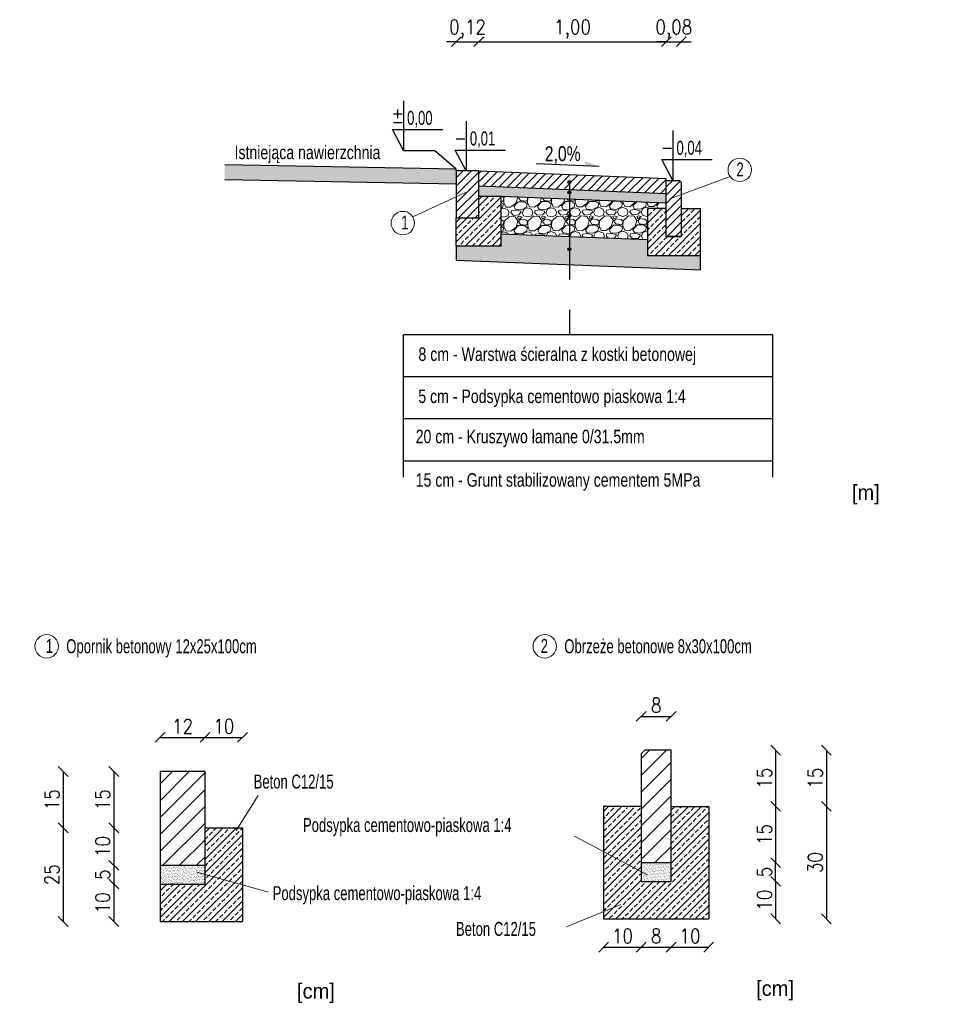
# Model space of a CAD drawing. Header units: metres. Extents: x 6615186 to 7435136, y 5685106 to 5698228.
# Tile 12 of 15: x 7419254 to 7424136, y 5692978 to 5698228. Entities that reach past the tile are written whole.
import ezdxf

# ---------------------------------------------------------------- set-up
doc = ezdxf.new("R2010")
doc.units = ezdxf.units.M
doc.linetypes.add('DASHDOT', pattern=[25.4, 12.7, -6.35, 0, -6.35])
doc.layers.add('_-8', color=1, linetype='Continuous')
doc.layers.add('D.O. ob 8x30', color=4, linetype='Continuous', lineweight=25)
doc.layers.add('D.O. oś pikieta', color=250, linetype='DASHDOT', lineweight=20)
doc.styles.add('SIMPLEX', font='SIMPLEX.SHX', dxfattribs={"width": 0.85})
doc.styles.add('WOJTEK', font='arial.ttf')
doc.dimstyles.new('TOMEK1', dxfattribs={"dimscale": 8, "dimtxt": 2.2, "dimasz": 1.5, "dimexe": 0, "dimexo": 0, "dimgap": 0.6, "dimtad": 1, "dimdec": 1, "dimzin": 12, "dimdsep": 46, "dimtxsty": 'SIMPLEX', "dimblk": 'OBLIQUE', "dimcen": 0, "dimse1": 1, "dimse2": 1, "dimclrd": 3, "dimclre": 3, "dimclrt": 2, "dimadec": 0, "dimazin": 0, "dimtp": 0.1, "dimtm": 0.1, "dimtfac": 0.816667, "dimtdec": 1, "dimtix": 1, "dimtmove": 1, "dimatfit": 1, "dimldrblk": 'OBLIQUE', "dimfxl": 1, "dimfxlon": 1, "dimtolj": 1, "dimtzin": 12, "dimarcsym": 0})
pattern_1 = [(225, (-66695925.244, -51410021.03), (35.35533906, -35.35533906), []), (225, (-66695960.544, -51410021.03), (35.35533906, -35.35533906), [24, -10])]

# ---------------------------------------------------------------- blocks, each defined once
blk = doc.blocks.new('_OBLIQUE')
at = {"color": 0, "linetype": 'ByBlock'}
blk.add_line((-0.5, -0.5), (0.5, 0.5), dxfattribs=at)
blk = doc.blocks.new('*D78')
at = {"color": 8, "lineweight": -2}
blk.add_line((7421702, 5698110.7), (7422702, 5698110.7), dxfattribs=at)
at = {"layer": 'Defpoints', "color": 0}
for p in [(7422702, 5698110.7), (7421702, 5697421.5), (7422702, 5697381.5)]:
    blk.add_point(p, dxfattribs=at)
at = {"color": 8, "lineweight": -2, "xscale": 52.5, "yscale": 52.5, "zscale": 52.5, "rotation": 180}
blk.add_blockref('_OBLIQUE', (7421702, 5698110.7), dxfattribs=at)
at = {"color": 8, "lineweight": -2, "xscale": 52.5, "yscale": 52.5, "zscale": 52.5}
blk.add_blockref('_OBLIQUE', (7422702, 5698110.7), dxfattribs=at)
at = {"color": 8, "insert": (7422202, 5698177.6), "char_height": 77, "attachment_point": 5, "style": 'SIMPLEX'}
blk.add_mtext('\\A1;1,00', dxfattribs=at)
blk = doc.blocks.new('*D79')
at = {"color": 8, "lineweight": -2}
for p, q in [((7422702, 5698110.7), (7422649.5, 5698110.7)), ((7422702, 5698110.7), (7422782, 5698110.7)), ((7422782, 5698110.7), (7422834.5, 5698110.7))]:
    blk.add_line(p, q, dxfattribs=at)
at = {"layer": 'Defpoints', "color": 0}
for p in [(7422782, 5698110.7), (7422702, 5697381.5), (7422782, 5697361.5)]:
    blk.add_point(p, dxfattribs=at)
at = {"color": 8, "lineweight": -2, "xscale": 52.5, "yscale": 52.5, "zscale": 52.5}
blk.add_blockref('_OBLIQUE', (7422702, 5698110.7), dxfattribs=at)
at = {"color": 8, "lineweight": -2, "xscale": 52.5, "yscale": 52.5, "zscale": 52.5, "rotation": 180}
blk.add_blockref('_OBLIQUE', (7422782, 5698110.7), dxfattribs=at)
at = {"color": 8, "insert": (7422742, 5698177.6), "char_height": 77, "attachment_point": 5, "style": 'SIMPLEX'}
blk.add_mtext('\\A1;0,08', dxfattribs=at)
blk = doc.blocks.new('*D80')
at = {"color": 8, "lineweight": -2}
for p, q in [((7421582, 5698110.7), (7421529.5, 5698110.7)), ((7421582, 5698110.7), (7421702, 5698110.7)), ((7421702, 5698110.7), (7421754.5, 5698110.7))]:
    blk.add_line(p, q, dxfattribs=at)
at = {"layer": 'Defpoints', "color": 0}
for p in [(7421702, 5698110.7), (7421582, 5697421.5), (7421702, 5697421.5)]:
    blk.add_point(p, dxfattribs=at)
at = {"color": 8, "lineweight": -2, "xscale": 52.5, "yscale": 52.5, "zscale": 52.5}
blk.add_blockref('_OBLIQUE', (7421582, 5698110.7), dxfattribs=at)
at = {"color": 8, "lineweight": -2, "xscale": 52.5, "yscale": 52.5, "zscale": 52.5, "rotation": 180}
blk.add_blockref('_OBLIQUE', (7421702, 5698110.7), dxfattribs=at)
at = {"color": 8, "insert": (7421642, 5698177.6), "char_height": 77, "attachment_point": 5, "style": 'SIMPLEX'}
blk.add_mtext('\\A1;0,12', dxfattribs=at)
blk = doc.blocks.new('*D81')
at = {"color": 8, "lineweight": -2}
blk.add_line((7420002.4, 5694401.1), (7420242.4, 5694401.1), dxfattribs=at)
at = {"layer": 'Defpoints', "color": 0}
for p in [(7420242.4, 5694401.1), (7420242.4, 5694219.1), (7420002.4, 5693919.1)]:
    blk.add_point(p, dxfattribs=at)
at = {"color": 8, "lineweight": -2, "xscale": 52.5, "yscale": 52.5, "zscale": 52.5, "rotation": 180}
blk.add_blockref('_OBLIQUE', (7420002.4, 5694401.1), dxfattribs=at)
at = {"color": 8, "lineweight": -2, "xscale": 52.5, "yscale": 52.5, "zscale": 52.5}
blk.add_blockref('_OBLIQUE', (7420242.4, 5694401.1), dxfattribs=at)
at = {"color": 8, "insert": (7420122.4, 5694460.6), "char_height": 77, "attachment_point": 5, "style": 'SIMPLEX'}
blk.add_mtext('\\A1;12', dxfattribs=at)
blk = doc.blocks.new('*D82')
at = {"color": 8, "lineweight": -2}
blk.add_line((7420242.4, 5694401.1), (7420442.4, 5694401.1), dxfattribs=at)
at = {"layer": 'Defpoints', "color": 0}
for p in [(7420442.4, 5694401.1), (7420242.4, 5694219.1), (7420442.4, 5693919.1)]:
    blk.add_point(p, dxfattribs=at)
at = {"color": 8, "lineweight": -2, "xscale": 52.5, "yscale": 52.5, "zscale": 52.5, "rotation": 180}
blk.add_blockref('_OBLIQUE', (7420242.4, 5694401.1), dxfattribs=at)
at = {"color": 8, "lineweight": -2, "xscale": 52.5, "yscale": 52.5, "zscale": 52.5}
blk.add_blockref('_OBLIQUE', (7420442.4, 5694401.1), dxfattribs=at)
at = {"color": 8, "insert": (7420342.4, 5694460.6), "char_height": 77, "attachment_point": 5, "style": 'SIMPLEX'}
blk.add_mtext('\\A1;10', dxfattribs=at)
blk = doc.blocks.new('*D83')
at = {"color": 8, "lineweight": -2}
blk.add_line((7419486.4, 5694219.1), (7419486.4, 5693919.1), dxfattribs=at)
at = {"layer": 'Defpoints', "color": 0}
for p in [(7419817.3, 5694219.1), (7419486.4, 5693919.1), (7420002.4, 5693919.1)]:
    blk.add_point(p, dxfattribs=at)
at = {"color": 8, "lineweight": -2, "xscale": 52.5, "yscale": 52.5, "zscale": 52.5}
for p, rotation in [((7419486.4, 5694219.1), 90), ((7419486.4, 5693919.1), 270)]:
    blk.add_blockref('_OBLIQUE', p, dxfattribs=dict(at, rotation=rotation))
at = {"color": 8, "insert": (7419426.9, 5694069.1), "char_height": 77, "attachment_point": 5, "rotation": 90, "style": 'SIMPLEX'}
blk.add_mtext('\\A1;15', dxfattribs=at)
blk = doc.blocks.new('*D84')
at = {"color": 8, "lineweight": -2}
blk.add_line((7419486.4, 5693919.1), (7419486.4, 5693419.1), dxfattribs=at)
at = {"layer": 'Defpoints', "color": 0}
for p in [(7420002.4, 5693919.1), (7419486.4, 5693419.1), (7419617.3, 5693419.1)]:
    blk.add_point(p, dxfattribs=at)
at = {"color": 8, "lineweight": -2, "xscale": 52.5, "yscale": 52.5, "zscale": 52.5}
for p, rotation in [((7419486.4, 5693919.1), 90), ((7419486.4, 5693419.1), 270)]:
    blk.add_blockref('_OBLIQUE', p, dxfattribs=dict(at, rotation=rotation))
at = {"color": 8, "insert": (7419426.9, 5693669.1), "char_height": 77, "attachment_point": 5, "rotation": 90, "style": 'SIMPLEX'}
blk.add_mtext('\\A1;25', dxfattribs=at)
blk = doc.blocks.new('*D85')
at = {"color": 8, "lineweight": -2}
blk.add_line((7419756.5, 5694219.1), (7419756.5, 5693919.1), dxfattribs=at)
at = {"layer": 'Defpoints', "color": 0}
for p in [(7420002.4, 5694219.1), (7419756.5, 5693919.1), (7420002.4, 5693919.1)]:
    blk.add_point(p, dxfattribs=at)
at = {"color": 8, "lineweight": -2, "xscale": 52.5, "yscale": 52.5, "zscale": 52.5}
for p, rotation in [((7419756.5, 5694219.1), 90), ((7419756.5, 5693919.1), 270)]:
    blk.add_blockref('_OBLIQUE', p, dxfattribs=dict(at, rotation=rotation))
at = {"color": 8, "insert": (7419697, 5694069.1), "char_height": 77, "attachment_point": 5, "rotation": 90, "style": 'SIMPLEX'}
blk.add_mtext('\\A1;15', dxfattribs=at)
blk = doc.blocks.new('*D86')
at = {"color": 8, "lineweight": -2}
blk.add_line((7419756.5, 5693919.1), (7419756.5, 5693719.1), dxfattribs=at)
at = {"layer": 'Defpoints', "color": 0}
for p in [(7420002.4, 5693919.1), (7419756.5, 5693719.1), (7420002.4, 5693719.1)]:
    blk.add_point(p, dxfattribs=at)
at = {"color": 8, "lineweight": -2, "xscale": 52.5, "yscale": 52.5, "zscale": 52.5}
for p, rotation in [((7419756.5, 5693919.1), 90), ((7419756.5, 5693719.1), 270)]:
    blk.add_blockref('_OBLIQUE', p, dxfattribs=dict(at, rotation=rotation))
at = {"color": 8, "insert": (7419697, 5693819.1), "char_height": 77, "attachment_point": 5, "rotation": 90, "style": 'SIMPLEX'}
blk.add_mtext('\\A1;10', dxfattribs=at)
blk = doc.blocks.new('*D87')
at = {"color": 8, "lineweight": -2}
blk.add_line((7419756.5, 5693719.1), (7419756.5, 5693619.1), dxfattribs=at)
at = {"layer": 'Defpoints', "color": 0}
for p in [(7420002.4, 5693719.1), (7419756.5, 5693619.1), (7420002.4, 5693619.1)]:
    blk.add_point(p, dxfattribs=at)
at = {"color": 8, "lineweight": -2, "xscale": 52.5, "yscale": 52.5, "zscale": 52.5}
for p, rotation in [((7419756.5, 5693719.1), 90), ((7419756.5, 5693619.1), 270)]:
    blk.add_blockref('_OBLIQUE', p, dxfattribs=dict(at, rotation=rotation))
at = {"color": 8, "insert": (7419697, 5693669.1), "char_height": 77, "attachment_point": 5, "rotation": 90, "style": 'SIMPLEX'}
blk.add_mtext('\\A1;5', dxfattribs=at)
blk = doc.blocks.new('*D88')
at = {"color": 8, "lineweight": -2}
blk.add_line((7419756.5, 5693619.1), (7419756.5, 5693419.1), dxfattribs=at)
at = {"layer": 'Defpoints', "color": 0}
for p in [(7420002.4, 5693619.1), (7419756.5, 5693419.1), (7419923.1, 5693419.1)]:
    blk.add_point(p, dxfattribs=at)
at = {"color": 8, "lineweight": -2, "xscale": 52.5, "yscale": 52.5, "zscale": 52.5}
for p, rotation in [((7419756.5, 5693619.1), 90), ((7419756.5, 5693419.1), 270)]:
    blk.add_blockref('_OBLIQUE', p, dxfattribs=dict(at, rotation=rotation))
at = {"color": 8, "insert": (7419697, 5693519.1), "char_height": 77, "attachment_point": 5, "rotation": 90, "style": 'SIMPLEX'}
blk.add_mtext('\\A1;10', dxfattribs=at)
blk = doc.blocks.new('*D89')
at = {"color": 8, "lineweight": -2}
blk.add_line((7422568, 5694513.2), (7422728, 5694513.2), dxfattribs=at)
at = {"layer": 'Defpoints', "color": 0}
for p in [(7422728, 5694513.2), (7422728, 5694333.5), (7422568, 5694313.5)]:
    blk.add_point(p, dxfattribs=at)
at = {"color": 8, "lineweight": -2, "xscale": 52.5, "yscale": 52.5, "zscale": 52.5, "rotation": 180}
blk.add_blockref('_OBLIQUE', (7422568, 5694513.2), dxfattribs=at)
at = {"color": 8, "lineweight": -2, "xscale": 52.5, "yscale": 52.5, "zscale": 52.5}
blk.add_blockref('_OBLIQUE', (7422728, 5694513.2), dxfattribs=at)
at = {"color": 8, "insert": (7422648, 5694572.7), "char_height": 77, "attachment_point": 5, "style": 'SIMPLEX'}
blk.add_mtext('\\A1;8', dxfattribs=at)
blk = doc.blocks.new('*D90')
at = {"color": 8, "lineweight": -2}
blk.add_line((7423285, 5694333.5), (7423285, 5694033.5), dxfattribs=at)
at = {"layer": 'Defpoints', "color": 0}
for p in [(7422842.6, 5694333.5), (7422842.6, 5694033.5), (7423285, 5694033.5)]:
    blk.add_point(p, dxfattribs=at)
at = {"color": 8, "lineweight": -2, "xscale": 52.5, "yscale": 52.5, "zscale": 52.5}
for p, rotation in [((7423285, 5694333.5), 90), ((7423285, 5694033.5), 270)]:
    blk.add_blockref('_OBLIQUE', p, dxfattribs=dict(at, rotation=rotation))
at = {"color": 8, "insert": (7423225.5, 5694183.5), "char_height": 77, "attachment_point": 5, "rotation": 90, "style": 'SIMPLEX'}
blk.add_mtext('\\A1;15', dxfattribs=at)
blk = doc.blocks.new('*D91')
at = {"color": 8, "lineweight": -2}
blk.add_line((7423285, 5694033.5), (7423285, 5693733.5), dxfattribs=at)
at = {"layer": 'Defpoints', "color": 0}
for p in [(7422842.6, 5694033.5), (7422842.6, 5693733.5), (7423285, 5693733.5)]:
    blk.add_point(p, dxfattribs=at)
at = {"color": 8, "lineweight": -2, "xscale": 52.5, "yscale": 52.5, "zscale": 52.5}
for p, rotation in [((7423285, 5694033.5), 90), ((7423285, 5693733.5), 270)]:
    blk.add_blockref('_OBLIQUE', p, dxfattribs=dict(at, rotation=rotation))
at = {"color": 8, "insert": (7423225.5, 5693883.5), "char_height": 77, "attachment_point": 5, "rotation": 90, "style": 'SIMPLEX'}
blk.add_mtext('\\A1;15', dxfattribs=at)
blk = doc.blocks.new('*D92')
at = {"color": 8, "lineweight": -2}
blk.add_line((7423285, 5693633.5), (7423285, 5693433.5), dxfattribs=at)
at = {"layer": 'Defpoints', "color": 0}
for p in [(7422842.6, 5693633.5), (7423042.6, 5693433.5), (7423285, 5693433.5)]:
    blk.add_point(p, dxfattribs=at)
at = {"color": 8, "lineweight": -2, "xscale": 52.5, "yscale": 52.5, "zscale": 52.5}
for p, rotation in [((7423285, 5693633.5), 90), ((7423285, 5693433.5), 270)]:
    blk.add_blockref('_OBLIQUE', p, dxfattribs=dict(at, rotation=rotation))
at = {"color": 8, "insert": (7423225.5, 5693533.5), "char_height": 77, "attachment_point": 5, "rotation": 90, "style": 'SIMPLEX'}
blk.add_mtext('\\A1;10', dxfattribs=at)
blk = doc.blocks.new('*D93')
at = {"color": 8, "lineweight": -2}
blk.add_line((7422368, 5693282.5), (7422568, 5693282.5), dxfattribs=at)
at = {"layer": 'Defpoints', "color": 0}
for p in [(7422568, 5693633.5), (7422368, 5693433.5), (7422568, 5693282.5)]:
    blk.add_point(p, dxfattribs=at)
at = {"color": 8, "lineweight": -2, "xscale": 52.5, "yscale": 52.5, "zscale": 52.5, "rotation": 180}
blk.add_blockref('_OBLIQUE', (7422368, 5693282.5), dxfattribs=at)
at = {"color": 8, "lineweight": -2, "xscale": 52.5, "yscale": 52.5, "zscale": 52.5}
blk.add_blockref('_OBLIQUE', (7422568, 5693282.5), dxfattribs=at)
at = {"color": 8, "insert": (7422468, 5693342), "char_height": 77, "attachment_point": 5, "style": 'SIMPLEX'}
blk.add_mtext('\\A1;10', dxfattribs=at)
blk = doc.blocks.new('*D94')
at = {"color": 8, "lineweight": -2}
blk.add_line((7422568, 5693282.5), (7422728, 5693282.5), dxfattribs=at)
at = {"layer": 'Defpoints', "color": 0}
for p in [(7422568, 5693633.5), (7422728, 5693633.5), (7422728, 5693282.5)]:
    blk.add_point(p, dxfattribs=at)
at = {"color": 8, "lineweight": -2, "xscale": 52.5, "yscale": 52.5, "zscale": 52.5, "rotation": 180}
blk.add_blockref('_OBLIQUE', (7422568, 5693282.5), dxfattribs=at)
at = {"color": 8, "lineweight": -2, "xscale": 52.5, "yscale": 52.5, "zscale": 52.5}
blk.add_blockref('_OBLIQUE', (7422728, 5693282.5), dxfattribs=at)
at = {"color": 8, "insert": (7422648, 5693342), "char_height": 77, "attachment_point": 5, "style": 'SIMPLEX'}
blk.add_mtext('\\A1;8', dxfattribs=at)
blk = doc.blocks.new('*D95')
at = {"color": 8, "lineweight": -2}
blk.add_line((7422728, 5693282.5), (7422928, 5693282.5), dxfattribs=at)
at = {"layer": 'Defpoints', "color": 0}
for p in [(7422728, 5693633.5), (7422928, 5693433.5), (7422928, 5693282.5)]:
    blk.add_point(p, dxfattribs=at)
at = {"color": 8, "lineweight": -2, "xscale": 52.5, "yscale": 52.5, "zscale": 52.5, "rotation": 180}
blk.add_blockref('_OBLIQUE', (7422728, 5693282.5), dxfattribs=at)
at = {"color": 8, "lineweight": -2, "xscale": 52.5, "yscale": 52.5, "zscale": 52.5}
blk.add_blockref('_OBLIQUE', (7422928, 5693282.5), dxfattribs=at)
at = {"color": 8, "insert": (7422828, 5693342), "char_height": 77, "attachment_point": 5, "style": 'SIMPLEX'}
blk.add_mtext('\\A1;10', dxfattribs=at)
blk = doc.blocks.new('*D96')
at = {"color": 8, "lineweight": -2}
blk.add_line((7423285, 5693633.5), (7423285, 5693733.5), dxfattribs=at)
at = {"layer": 'Defpoints', "color": 0}
for p in [(7422842.6, 5693733.5), (7423285, 5693733.5), (7422842.6, 5693633.5)]:
    blk.add_point(p, dxfattribs=at)
at = {"color": 8, "lineweight": -2, "xscale": 52.5, "yscale": 52.5, "zscale": 52.5}
for p, rotation in [((7423285, 5693733.5), 90), ((7423285, 5693633.5), 270)]:
    blk.add_blockref('_OBLIQUE', p, dxfattribs=dict(at, rotation=rotation))
at = {"color": 8, "insert": (7423225.5, 5693683.5), "char_height": 77, "attachment_point": 5, "rotation": 90, "style": 'SIMPLEX'}
blk.add_mtext('\\A1;5', dxfattribs=at)
blk = doc.blocks.new('*D97')
at = {"color": 8, "lineweight": -2}
blk.add_line((7423555.5, 5694333.5), (7423555.5, 5694033.5), dxfattribs=at)
at = {"layer": 'Defpoints', "color": 0}
for p in [(7423158.3, 5694333.5), (7423158.3, 5694033.5), (7423555.5, 5694033.5)]:
    blk.add_point(p, dxfattribs=at)
at = {"color": 8, "lineweight": -2, "xscale": 52.5, "yscale": 52.5, "zscale": 52.5}
for p, rotation in [((7423555.5, 5694333.5), 90), ((7423555.5, 5694033.5), 270)]:
    blk.add_blockref('_OBLIQUE', p, dxfattribs=dict(at, rotation=rotation))
at = {"color": 8, "insert": (7423496, 5694183.5), "char_height": 77, "attachment_point": 5, "rotation": 90, "style": 'SIMPLEX'}
blk.add_mtext('\\A1;15', dxfattribs=at)
blk = doc.blocks.new('*D98')
at = {"color": 8, "lineweight": -2}
blk.add_line((7423555.5, 5694033.5), (7423555.5, 5693433.5), dxfattribs=at)
at = {"layer": 'Defpoints', "color": 0}
for p in [(7423158.3, 5694033.5), (7423358.3, 5693433.5), (7423555.5, 5693433.5)]:
    blk.add_point(p, dxfattribs=at)
at = {"color": 8, "lineweight": -2, "xscale": 52.5, "yscale": 52.5, "zscale": 52.5}
for p, rotation in [((7423555.5, 5694033.5), 90), ((7423555.5, 5693433.5), 270)]:
    blk.add_blockref('_OBLIQUE', p, dxfattribs=dict(at, rotation=rotation))
at = {"color": 8, "insert": (7423496, 5693733.5), "char_height": 77, "attachment_point": 5, "rotation": 90, "style": 'SIMPLEX'}
blk.add_mtext('\\A1;30', dxfattribs=at)

msp = doc.modelspace()

# ---------------------------------------------------------------- hatches: boundary and pattern name
h = msp.add_hatch(color=1)
h.dxf.hatch_style = 1
h.paths.add_polyline_path([(7420347.358, 5697453.952), (7421582.004, 5697431.503), (7421582.004, 5697351.503), (7420347.358, 5697373.952)])
for points in [[(7422177.424, 5697362.298, -1), (7422193.423, 5697362.378, -1)], [(7422177.412, 5697306.993, -1), (7422193.412, 5697307.073, -1)], [(7422177.393, 5697181.638, -1), (7422193.393, 5697181.718, -1)], [(7422177.372, 5697004.41, -1), (7422193.372, 5697004.49, -1)]]:
    msp.add_hatch(color=4).paths.add_polyline_path(points)
at = {"lineweight": 5}
h = msp.add_hatch(dxfattribs=at)
h.set_pattern_fill('GRAVEL', color=1, scale=5, angle=0.286391)
h.set_pattern_definition([(228.299178, (7377831.486, 5676785.631), (-1010.2740933, -1148.0641343), [17.08607, -1691.52418]), (185.256132, (7377820.1196, 5676772.874), (1523.3461595, 134.61604024), [29.32024, -2902.70244]), (132.796838, (7377790.923, 5676770.188), (1276.9669532, -1390.6345315), [20.67408, -2046.73614]), (267.56008, (7377741.552, 5676738.191), (114.3023812, 2540.60307125), [26.70023, -2643.32187]), (293.120045, (7377740.4153, 5676711.515), (-642.609687, 1520.8069536), [26.1817, -2591.9904]), (357.56008, (7377750.696, 5676687.436), (-2540.60307125, 114.3023812), [26.70023, -2643.32187]), (37.980631, (7377777.372, 5676686.2994), (-1644.63135892, -1278.23655606), [35.30968, -3495.65577]), (72.541719, (7377805.2036, 5676708.0287), (875.0232588, 2798.4087079), [33.33598, -3300.26283]), (121.715956, (7377815.205, 5676739.829), (-1024.23972915, 1645.90096216), [26.79065, -2652.2773]), (175.52275, (7377801.121, 5676762.619), (1397.61735, -120.0155958), [30.58566, -1498.69685]), (222.683828, (7377770.6283, 5676765.0066), (-1516.99814384, -1404.60016787), [39.5539, -3915.83863]), (139.100465, (7377867.287, 5676737.55), (-892.797704, 757.5468696), [13.50023, -1336.5283]), (171.755625, (7377857.0825, 5676746.3885), (1652.2489786, -245.7444055), [25.6841, -2542.73195]), (225.2864, (7377831.66, 5676750.07), (0.6348, -126.99841), [17.96047, -161.64466]), (203.48498, (7377822.698, 5676765.267), (633.722464, 257.170835), [9.67207, -957.53112]), (292.0878, (7377813.827, 5676761.413), (-128.902818, 380.360439), [13.67828, -670.23765]), (31.250147, (7377818.97, 5676748.738), (379.725637, 255.901232), [22.21598, -718.3149]), (161.85144, (7377837.963, 5676760.263), (254.63163, -125.72881), [16.06436, -385.5449]), (16.675931, (7377740.168, 5676761.044), (1268.0797299, 387.3432567), [22.5044, -2227.94133]), (70.632567, (7377761.726, 5676767.502), (-501.0108361, -1399.5217548), [18.87995, -1869.11078]), (293.48498, (7377837.836, 5676785.663), (-257.170835, 633.722464), [19.344, -947.85918]), (343.89685, (7377845.545, 5676767.921), (-1271.8885397, 374.6472241), [22.5044, -2227.94133]), (339.730345, (7377740.561, 5676682.305), (-636.2616707, 250.822819), [21.70176, -1063.3867]), (295.061531, (7377760.919, 5676674.787), (-641.974886, 1393.8085398), [18.1836, -1800.17967]), (67.0878, (7377839.74, 5676658.67), (250.822819, 636.2616707), [19.344, -947.85918]), (17.640415, (7377847.272, 5676676.489), (-1648.4401687, -516.2460752), [21.28914, -2107.6188]), (69.730345, (7377777.511, 5676658.36), (-250.822819, -636.2616707), [10.85088, -1074.2376]), (101.596323, (7377832.12, 5676658.633), (-129.53762, 507.358852), [6.47573, -641.09975]), (166.25015, (7377830.82, 5676664.976), (381.630042, -125.094009), [26.1817, -497.45273]), (186.295397, (7377805.3877, 5676671.199), (1269.3493332, 133.3464298), [24.26335, -2402.06824]), (303.97646, (7377819.027, 5676737.308), (-128.268017, 253.362025), [18.3162, -439.58882]), (353.443617, (7377829.2634, 5676722.119), (2160.24263246, -243.2051992), [31.97784, -3165.80045]), (61.231786, (7377861.032, 5676718.468), (-503.5500426, -891.528101), [13.0754, -1294.4696]), (90.2864, (7377867.32, 5676729.93), (-127.6332, 126.3636), [7.62, -119.38]), (120.542828, (7377802.829, 5676674.9965), (512.4372653, -886.4496879), [17.64335, -1746.69704]), (48.299178, (7377793.863, 5676690.192), (1010.2740933, 1148.0641343), [34.17214, -1674.4381]), (0.2864, (7377816.6, 5676715.7), (126.3636, 127.6332), [33.02, -93.98]), (325.591237, (7377849.615, 5676715.871), (1274.4277467, -882.6408774), [20.08048, -1987.96584]), (254.340995, (7377866.182, 5676704.523), (-124.459207, -508.6284556), [18.49145, -906.0825]), (207.932366, (7377861.191, 5676686.7183), (-2406.62184, -1282.04536556), [30.10725, -2980.62322]), (175.712469, (7377834.591, 5676672.615), (-1651.6141769, 118.74599233), [31.85147, -3153.29232])])
h.paths.add_polyline_path([(7421822.004, 5697286.503), (7421822.004, 5697086.44), (7422602.004, 5697055.24), (7422602.004, 5697221.503), (7422702.004, 5697221.503), (7422702.004, 5697251.399), (7421822.004, 5697286.599)])
at = {"linetype": 'Continuous', "lineweight": 5, "ltscale": 5}
h = msp.add_hatch(dxfattribs=at)
h.set_pattern_fill('AR-CONC', color=1, scale=0.2, angle=180, style=0)
h.set_pattern_definition([(230, (-10252.712, 120.105), (-36.4369338, 3.18781711), [3.81, -41.91]), (175, (-10252.712, 120.105), (7.04868428, -38.21136905), [3.048, -33.52811683]), (280.4514447, (-10255.75, 120.37), (-29.38824942, -35.02355038), [3.23800176, -35.61804892]), (226.1842, (-10252.71, 109.945), (-54.21580818, 8.40846559), [5.715, -62.865]), (276.6355576, (-10257.23, 110.645), (-47.4808268, -49.48522492), [4.85700463, -53.42712163]), (171.1841512, (-10252.71, 109.945), (-47.4808268, -49.48522492), [4.5719934, -50.2919464]), (201, (-10257.792, 112.485), (-30.32287825, 20.45303964), [3.81, -41.91]), (146, (-10257.792, 112.485), (-12.36040567, -36.83759322), [3.048, -33.528]), (251.451445, (-10260.32, 114.19), (-42.68328386, -16.38455378), [3.23800176, -35.61798752]), (217.5, (-10252.712, 120.105), (-0.61772065, -16.911007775), [0, -33.1216, 0, -34.036, 0, -33.655]), (187.5, (-10252.712, 120.105), (-13.363932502, -20.036114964), [0, -19.4056, 0, -32.3596, 0, -12.827]), (147.5, (-10241.383, 120.105), (-27.118119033, 1.145748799), [0, -12.7, 0, -39.624, 0, -52.578]), (137.5, (-10236.303, 120.105), (-29.62583628, -5.085298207), [0, -16.51, 0, -26.3144, 0, -37.338])])
h.paths.add_polyline_path([(7421582.004, 5697021.503), (7421582.004, 5696945.92), (7422882.004, 5696893.92), (7422882.004, 5696971.503), (7422602.004, 5696971.503), (7422602.004, 5697055.24), (7421822.004, 5697086.44), (7421822.004, 5697021.503)])
at = {"layer": '_-8'}
h = msp.add_hatch(dxfattribs=at)
h.set_pattern_fill('JIS_STN_2.5', color=2, scale=20, angle=180, style=0)
h.set_pattern_definition(pattern_1)
h.paths.add_polyline_path([(7421582.004, 5697171.503), (7421582.004, 5697021.503), (7421822.004, 5697021.503), (7421822.004, 5697086.44), (7421822.004, 5697286.503), (7421702.004, 5697286.503), (7421702.004, 5697171.503)])
h = msp.add_hatch(dxfattribs=at)
h.set_pattern_fill('JIS_STN_2.5', color=2, scale=20, angle=180, style=0)
h.set_pattern_definition(pattern_1)
h.paths.add_polyline_path([(7422602.004, 5696981.503), (7422602.004, 5696971.503), (7422882.004, 5696971.503), (7422882.004, 5697191.503), (7422882.004, 5697221.503), (7422782.004, 5697221.503), (7422782.004, 5697071.503), (7422702.004, 5697071.503), (7422702.004, 5697221.503), (7422602.004, 5697221.503), (7422602.004, 5697081.503)])
h = msp.add_hatch(dxfattribs=at)
h.set_pattern_fill('JIS_STN_2.5', color=2, scale=20, angle=180, style=0)
h.set_pattern_definition([(225, (-66701642.91, -51412490.263), (35.35533906, -35.35533906), []), (225, (-66701678.21, -51412490.263), (35.35533906, -35.35533906), [24, -10])])
h.paths.add_polyline_path([(7422367.95, 5693453.508), (7422367.95, 5693433.508), (7422927.95, 5693433.508), (7422927.95, 5693873.508), (7422927.95, 5694033.508), (7422727.95, 5694033.508), (7422727.95, 5693633.508), (7422567.95, 5693633.508), (7422567.95, 5694023.508), (7422367.95, 5694033.508), (7422367.95, 5693653.508)])
h = msp.add_hatch(dxfattribs=at)
h.set_pattern_fill('JIS_STN_2.5', color=2, scale=20, angle=180, style=0)
h.set_pattern_definition([(225, (-66706781.864, -51412504.805), (35.35533906, -35.35533906), []), (225, (-66706817.164, -51412504.805), (35.35533906, -35.35533906), [24, -10])])
h.paths.add_polyline_path([(7420242.377, 5693619.113), (7420242.377, 5693719.113), (7420242.377, 5693919.113), (7420442.377, 5693919.113), (7420442.377, 5693419.113), (7420002.377, 5693419.113), (7420002.377, 5693619.113)])
at = {"layer": 'D.O. ob 8x30', "lineweight": 5}
h = msp.add_hatch(dxfattribs=at)
h.set_pattern_fill('LINE', color=1, scale=10, angle=45)
h.set_pattern_definition([(45, (-10252.712, -587.15), (-22.4506403, 22.4506403), [])])
h.paths.add_polyline_path([(7421582.004, 5697351.503), (7421582.004, 5697284.25), (7421582.004, 5697171.503), (7421702.004, 5697171.503), (7421702.004, 5697286.503), (7421702.004, 5697341.439), (7421702.004, 5697421.503), (7421635.138, 5697421.503), (7421582.004, 5697421.503)])
h.paths.add_polyline_path([(7422702.004, 5697221.503), (7422702.004, 5697071.503), (7422782.004, 5697071.503), (7422782.004, 5697221.503), (7422782.004, 5697361.503), (7422772.004, 5697371.503), (7422737.004, 5697371.503), (7422702.004, 5697371.503)])
h = msp.add_hatch(dxfattribs=at)
h.set_pattern_fill('LINE', color=1, scale=10, angle=45)
h.set_pattern_definition([(45, (-9752.712, -587.15), (-22.4506403, 22.4506403), [])])
h.paths.add_polyline_path([(7421702.004, 5697421.503), (7421702.004, 5697341.439), (7422702.004, 5697301.439), (7422702.004, 5697371.503), (7422702.004, 5697381.503)])
at = {"layer": 'D.O. ob 8x30', "ltscale": 0.3}
h = msp.add_hatch(dxfattribs=at)
h.set_pattern_fill('AR-SAND', color=1, scale=0.25)
h.set_pattern_definition([(37.5, (7391913.903, 5688606.045), (-0.4000078, 12.235331), [0, -9.652, 0, -10.795, 0, -10.31875]), (7.5, (7391913.903, 5688606.045), (11.238082, 17.9206275), [0, -5.207, 0, -8.6995, 0, -3.33375]), (327.5, (7391906.093, 5688606.045), (19.7748093, 0.0359296), [0, -3.175, 0, -11.43, 0, -14.9225]), (317.5, (7391906.093, 5688606.045), (19.088911, 5.573233), [0, -1.5875, 0, -7.493, 0, -8.5725])])
h.paths.add_polyline_path([(7421702.004, 5697286.503), (7421822.004, 5697286.503), (7421822.004, 5697286.599), (7422702.004, 5697251.399), (7422702.004, 5697301.439), (7421702.004, 5697341.439)])
at = {"layer": 'D.O. ob 8x30', "lineweight": 5}
h = msp.add_hatch(dxfattribs=at)
h.set_pattern_fill('LINE', color=1, scale=20, angle=45)
h.set_pattern_definition([(45, (-7429576.294, -5701804.23), (-44.9012806, 44.9012806), [])])
h.paths.add_polyline_path([(7422567.95, 5694313.508), (7422567.95, 5694153.508), (7422567.95, 5694053.508), (7422567.95, 5694033.508), (7422567.95, 5693733.508), (7422727.95, 5693733.508), (7422727.95, 5694033.508), (7422727.95, 5694273.508), (7422727.95, 5694333.508), (7422657.95, 5694333.508), (7422587.95, 5694333.508)])
h = msp.add_hatch(dxfattribs=at)
h.set_pattern_fill('LINE', color=1, scale=20, angle=45)
h.set_pattern_definition([(45, (-7434715.25, -5701818.773), (-44.9012806, 44.9012806), [])])
h.paths.add_polyline_path([(7420002.377, 5693919.113), (7420002.377, 5693719.113), (7420242.377, 5693719.113), (7420242.377, 5693919.113), (7420242.377, 5694219.113), (7420002.377, 5694219.113)])
at = {"layer": 'D.O. ob 8x30', "ltscale": 0.3}
h = msp.add_hatch(dxfattribs=at)
h.set_pattern_fill('AR-SAND', color=1, scale=0.25)
h.set_pattern_definition([(37.5, (7390299.353, 5685922.417), (-0.4000078, 12.235331), [0, -9.652, 0, -10.795, 0, -10.31875]), (7.5, (7390299.353, 5685922.417), (11.238082, 17.9206275), [0, -5.207, 0, -8.6995, 0, -3.33375]), (327.5, (7390291.542, 5685922.417), (19.7748093, 0.0359296), [0, -3.175, 0, -11.43, 0, -14.9225]), (317.5, (7390291.542, 5685922.417), (19.088911, 5.573233), [0, -1.5875, 0, -7.493, 0, -8.5725])])
h.paths.add_polyline_path([(7420002.377, 5693719.113), (7420002.377, 5693619.113), (7420242.377, 5693619.113), (7420242.377, 5693719.113)])
h = msp.add_hatch(dxfattribs=at)
h.set_pattern_fill('AR-SAND', color=1, scale=0.25)
h.set_pattern_definition([(37.5, (7392864.926, 5685936.812), (-0.4000078, 12.235331), [0, -9.652, 0, -10.795, 0, -10.31875]), (7.5, (7392864.926, 5685936.812), (11.238082, 17.9206275), [0, -5.207, 0, -8.6995, 0, -3.33375]), (327.5, (7392857.116, 5685936.812), (19.7748093, 0.0359296), [0, -3.175, 0, -11.43, 0, -14.9225]), (317.5, (7392857.116, 5685936.812), (19.088911, 5.573233), [0, -1.5875, 0, -7.493, 0, -8.5725])])
h.paths.add_polyline_path([(7422567.95, 5693733.508), (7422567.95, 5693633.508), (7422727.95, 5693633.508), (7422727.95, 5693733.508)])

# ---------------------------------------------------------------- linework, layer by layer
at = {"color": 1}
for p, q in [((7421270.372, 5697726.195), (7421270.372, 5697749.625)), ((7421300.775, 5697795.838), (7421300.775, 5697530.903)), ((7421246.943, 5697726.195), (7421270.372, 5697726.195)), ((7421270.372, 5697726.195), (7421293.802, 5697726.195)), ((7421270.372, 5697702.765), (7421270.372, 5697726.195)), ((7421300.775, 5697530.903), (7421241.259, 5697642.644)), ((7421241.259, 5697642.644), (7421510.342, 5697642.644)), ((7421246.943, 5697679.336), (7421270.372, 5697679.336)), ((7421270.372, 5697679.336), (7421293.802, 5697679.336)), ((7421635.138, 5697686.438), (7421635.138, 5697421.503)), ((7421581.306, 5697593.366), (7421604.735, 5697593.366)), ((7421604.735, 5697593.366), (7421628.165, 5697593.366)), ((7422737.004, 5697636.438), (7422737.004, 5697371.503)), ((7422683.172, 5697543.366), (7422706.602, 5697543.366)), ((7422706.602, 5697543.366), (7422730.031, 5697543.366)), ((7421300.775, 5697530.903), (7421465.481, 5697530.903)), ((7421582.004, 5697431.503), (7421465.481, 5697530.903)), ((7421635.138, 5697421.503), (7421575.622, 5697533.245)), ((7421575.622, 5697533.245), (7421844.704, 5697533.245)), ((7422737.004, 5697371.503), (7422677.488, 5697483.245)), ((7422677.488, 5697483.245), (7422946.571, 5697483.245)), ((7422007.826, 5697461.229), (7422343.604, 5697447.263)), ((7422185.423, 5697362.338), (7422185.295, 5696547.897)), ((7423269.521, 5696547.897), (7421299.852, 5696547.897)), ((7421299.852, 5695650.147), (7421299.852, 5696547.897)), ((7423269.521, 5695650.147), (7423269.521, 5696547.897)), ((7423269.521, 5696323.459), (7421299.852, 5696323.459)), ((7423269.521, 5696099.022), (7421299.852, 5696099.022)), ((7423269.521, 5695874.584), (7421299.852, 5695874.584)), ((7423269.521, 5695874.584), (7421299.852, 5695874.584)), ((7423269.521, 5695650.147), (7421299.852, 5695650.147))]:
    msp.add_line(p, q, dxfattribs=at)
at = {"color": 4}
for centre in [(7422185.423, 5697362.338), (7422185.412, 5697307.033), (7422185.393, 5697181.678), (7422185.372, 5697004.45)]:
    msp.add_circle(centre, 8, dxfattribs=at)
at = {"color": 1}
msp.add_solid([(7422269.495, 5697472.595), (7422268.544, 5697450.385), (7422343.604, 5697447.263)], dxfattribs=at)
at = {"layer": 'D.O. ob 8x30', "ltscale": 0.3}
for p, q in [((7421582.004, 5697431.503), (7420347.358, 5697453.952)), ((7421582.004, 5697421.503), (7421582.004, 5697431.503)), ((7421582.004, 5697421.503), (7421582.004, 5697171.503)), ((7421702.004, 5697421.503), (7421582.004, 5697421.503)), ((7421702.004, 5697171.503), (7421702.004, 5697421.503)), ((7421702.004, 5697421.503), (7422702.004, 5697381.503)), ((7422702.004, 5697071.503), (7422702.004, 5697381.503)), ((7421582.004, 5697351.503), (7420347.358, 5697373.952)), ((7421702.004, 5697341.439), (7422702.004, 5697301.439)), ((7422702.004, 5697371.503), (7422772.004, 5697371.503)), ((7422772.004, 5697371.503), (7422782.004, 5697361.503)), ((7422782.004, 5697361.503), (7422782.004, 5697071.503)), ((7421702.004, 5697286.503), (7421822.004, 5697286.503)), ((7421822.004, 5697286.599), (7422702.004, 5697251.399)), ((7421822.004, 5697021.503), (7421822.004, 5697286.503)), ((7422602.004, 5697221.503), (7422602.004, 5696971.503)), ((7422702.004, 5697221.503), (7422602.004, 5697221.503)), ((7422782.004, 5697221.503), (7422882.004, 5697221.503)), ((7422882.004, 5697221.503), (7422882.004, 5696971.503)), ((7421582.004, 5697021.503), (7421582.004, 5697171.503)), ((7421582.004, 5697171.503), (7421702.004, 5697171.503)), ((7421822.004, 5697086.44), (7422602.004, 5697055.24)), ((7422782.004, 5697071.503), (7422702.004, 5697071.503)), ((7422702.004, 5697071.503), (7422782.004, 5697071.503)), ((7421582.004, 5697021.503), (7421822.004, 5697021.503)), ((7421582.004, 5697021.503), (7421582.004, 5696945.92)), ((7422602.004, 5696971.503), (7422882.004, 5696971.503)), ((7422882.004, 5696971.503), (7422882.004, 5696893.92)), ((7421582.004, 5696945.92), (7422882.004, 5696893.92)), ((7422587.95, 5694333.508), (7422567.95, 5694313.508)), ((7422727.95, 5694333.508), (7422587.95, 5694333.508)), ((7422727.95, 5693733.508), (7422727.95, 5694333.508)), ((7422567.95, 5694313.508), (7422567.95, 5693733.508)), ((7420002.377, 5694219.113), (7420002.377, 5693719.113)), ((7420242.377, 5694219.113), (7420002.377, 5694219.113)), ((7420242.377, 5693719.113), (7420242.377, 5694219.113)), ((7422367.95, 5694033.508), (7422367.95, 5693433.508)), ((7422567.95, 5694033.508), (7422367.95, 5694033.508)), ((7422727.95, 5694033.508), (7422927.95, 5694033.508)), ((7422927.95, 5694033.508), (7422927.95, 5693433.508)), ((7420242.377, 5693919.113), (7420442.377, 5693919.113)), ((7420442.377, 5693919.113), (7420442.377, 5693419.113)), ((7420002.377, 5693719.113), (7420242.377, 5693719.113)), ((7420002.377, 5693719.113), (7420242.377, 5693719.113)), ((7420002.377, 5693719.113), (7420002.377, 5693619.113)), ((7420242.377, 5693619.113), (7420242.377, 5693719.113)), ((7422567.95, 5693733.508), (7422727.95, 5693733.508)), ((7422567.95, 5693733.508), (7422567.95, 5693633.508)), ((7422727.95, 5693633.508), (7422727.95, 5693733.508)), ((7420002.377, 5693619.113), (7420242.377, 5693619.113)), ((7420002.377, 5693619.113), (7420002.377, 5693419.113)), ((7422567.95, 5693633.508), (7422727.95, 5693633.508)), ((7420002.377, 5693419.113), (7420442.377, 5693419.113)), ((7422367.95, 5693433.508), (7422927.95, 5693433.508))]:
    msp.add_line(p, q, dxfattribs=at)
at = {"layer": 'D.O. oś pikieta', "linetype": 'ByBlock', "ltscale": 0.1}
for p, q in [((7422721.255, 5697272.4), (7423042.459, 5697391.379)), ((7421350.11, 5697176.566), (7421630.735, 5697306.878)), ((7420408.639, 5693903.881), (7420526.307, 5694092.041)), ((7422599.068, 5693668.869), (7422211.647, 5693873.825)), ((7420198.3, 5693683.312), (7420581.488, 5693576.67)), ((7422458.908, 5693509.803), (7422169.456, 5693391.359))]:
    msp.add_line(p, q, dxfattribs=at)
for centre in [(7423093.453, 5697427.51), (7421297, 5697143.623), (7419398.153, 5694886.791), (7422053.678, 5694886.791)]:
    msp.add_circle(centre, 62.497, dxfattribs=at)

# ---------------------------------------------------------------- texts
at = {"color": 1, "width": 0.7}
for s, p in [('0,00', (7421319.966, 5697667.076)), ('0,01', (7421654.329, 5697557.677)), ('0,04', (7422756.195, 5697507.677)), ('2', (7423076.08, 5697392.622)), ('1', (7421288.467, 5697109.493)), ('1', (7419393.206, 5694851.86)), ('Opornik betonowy 12x25x100cm', (7419502.563, 5694850.064)), ('2', (7422032.335, 5694851.86)), ('Obrzeże betonowe 8x30x100cm', (7422158.088, 5694850.064))]:
    msp.add_text(s, height=74.48, dxfattribs=at).set_placement(p)
at = {"color": 1, "style": 'WOJTEK', "width": 0.75}
for s, p in [('Istniejąca nawierzchnia', (7420399.77, 5697484.699)), (' 8 cm - Warstwa ścieralna z kostki betonowej', (7421359.624, 5696408.532)), ('5 cm - Podsypka cementowo piaskowa 1:4', (7421379.607, 5696184.094)), ('20 cm - Kruszywo łamane 0/31.5mm', (7421365.666, 5695969.769)), ('15 cm - Grunt stabilizowany cementem 5MPa', (7421365.666, 5695737.961))]:
    msp.add_text(s, height=71.82, dxfattribs=at).set_placement(p)
msp.add_text('2,0%%%', height=80, rotation=0.591957, dxfattribs=at).set_placement((7422054.472, 5697472.809))
at = {"color": 1, "char_height": 80, "width": 808613.70521, "attachment_point": 6}
for insert in [(7420934.925, 5693036.439), (7423382.713, 5693050.982)]:
    msp.add_mtext('\\A1;[cm]', dxfattribs=dict(at, insert=insert))
at = {"layer": 'D.O. oś pikieta', "linetype": 'ByBlock', "ltscale": 0.1, "width": 0.7}
for s, p in [('Beton C12/15', (7420501.61, 5694128.424)), ('Podsypka cementowo-piaskowa 1:4', (7420764.492, 5693896.618)), ('Podsypka cementowo-piaskowa 1:4', (7420603.003, 5693533.232)), ('Beton C12/15', (7421580.587, 5693342.741))]:
    msp.add_text(s, height=74.48, dxfattribs=at).set_placement(p)

# ---------------------------------------------------------------- dimensions: what is measured, and where the dimension line sits
at = {"color": 1}
for base, p1, p2, text, picture, middle in [((7421702.004, 5698110.74), (7421582.004, 5697421.503), (7421702.004, 5697421.503), '0,12', '*D80', (7421642.004, 5698177.573)), ((7422702.004, 5698110.74), (7421702.004, 5697421.503), (7422702.004, 5697381.503), '1,00', '*D78', (7422202.004, 5698177.573)), ((7422782.004, 5698110.74), (7422702.004, 5697381.503), (7422782.004, 5697361.503), '0,08', '*D79', (7422742.004, 5698177.573))]:
    dim = msp.add_linear_dim(base=base, p1=p1, p2=p2, text=text, dimstyle='TOMEK1', override={"dimscale": 35, "dimtxsty": 'SIMPLEX', "dimblk": 'OBLIQUE', "dimclrd": 8, "dimclrt": 8, "dimfxl": 3, "dimarcsym": 1}, dxfattribs=at)
    dim.commit()
    dim.dimension.update_dxf_attribs({"geometry": picture, "text_midpoint": middle})
for base, p1, p2, text, picture, middle in [((7422727.95, 5694513.183), (7422567.95, 5694313.508), (7422727.95, 5694333.508), '8', '*D89', (7422647.95, 5694572.683)), ((7420242.377, 5694401.06), (7420002.377, 5693919.113), (7420242.377, 5694219.113), '12', '*D81', (7420122.377, 5694460.56)), ((7420442.377, 5694401.06), (7420242.377, 5694219.113), (7420442.377, 5693919.113), '10', '*D82', (7420342.377, 5694460.56)), ((7422567.95, 5693282.535), (7422367.95, 5693433.508), (7422567.95, 5693633.508), '10', '*D93', (7422467.95, 5693342.035)), ((7422727.95, 5693282.535), (7422567.95, 5693633.508), (7422727.95, 5693633.508), '8', '*D94', (7422647.95, 5693342.035)), ((7422927.95, 5693282.535), (7422727.95, 5693633.508), (7422927.95, 5693433.508), '10', '*D95', (7422827.95, 5693342.035))]:
    dim = msp.add_linear_dim(base=base, p1=p1, p2=p2, text=text, dimstyle='TOMEK1', override={"dimscale": 35, "dimtxsty": 'SIMPLEX', "dimblk": 'OBLIQUE', "dimclrd": 8, "dimclrt": 8, "dimfxl": 3, "dimarcsym": 1})
    dim.commit()
    dim.dimension.update_dxf_attribs({"geometry": picture, "text_midpoint": middle})
for base, p1, p2, text, picture, middle in [((7423284.991, 5694033.508), (7422842.578, 5694333.508), (7422842.578, 5694033.508), '15', '*D90', (7423225.491, 5694183.508)), ((7423555.489, 5694033.508), (7423158.278, 5694333.508), (7423158.278, 5694033.508), '15', '*D97', (7423495.989, 5694183.508)), ((7419486.417, 5693919.113), (7419817.29, 5694219.113), (7420002.377, 5693919.113), '15', '*D83', (7419426.917, 5694069.113)), ((7419756.509, 5693919.113), (7420002.377, 5694219.113), (7420002.377, 5693919.113), '15', '*D85', (7419697.009, 5694069.113)), ((7423284.991, 5693733.508), (7422842.578, 5694033.508), (7422842.578, 5693733.508), '15', '*D91', (7423225.491, 5693883.508)), ((7423555.489, 5693433.508), (7423158.278, 5694033.508), (7423358.278, 5693433.508), '30', '*D98', (7423495.989, 5693733.508)), ((7419486.417, 5693419.113), (7420002.377, 5693919.113), (7419617.29, 5693419.113), '25', '*D84', (7419426.917, 5693669.113)), ((7419756.509, 5693719.113), (7420002.377, 5693919.113), (7420002.377, 5693719.113), '10', '*D86', (7419697.009, 5693819.113)), ((7423284.991, 5693733.508), (7422842.578, 5693633.508), (7422842.578, 5693733.508), '5', '*D96', (7423225.491, 5693683.508)), ((7419756.509, 5693619.113), (7420002.377, 5693719.113), (7420002.377, 5693619.113), '5', '*D87', (7419697.009, 5693669.113)), ((7423284.991, 5693433.508), (7422842.578, 5693633.508), (7423042.578, 5693433.508), '10', '*D92', (7423225.491, 5693533.508)), ((7419756.509, 5693419.113), (7420002.377, 5693619.113), (7419923.149, 5693419.113), '10', '*D88', (7419697.009, 5693519.113))]:
    dim = msp.add_linear_dim(base=base, p1=p1, p2=p2, angle=90, text=text, dimstyle='TOMEK1', override={"dimscale": 35, "dimtxsty": 'SIMPLEX', "dimblk": 'OBLIQUE', "dimclrd": 8, "dimclrt": 8, "dimfxl": 3, "dimarcsym": 1})
    dim.commit()
    dim.dimension.update_dxf_attribs({"geometry": picture, "text_midpoint": middle})

# ---------------------------------------------------------------- next in the draw order: texts
at = {"color": 1, "char_height": 80, "width": 808613.70521, "attachment_point": 6, "bg_fill": 2}
for insert in [(7435045.926, 5696748.975), (7423840.1, 5695695.166)]:
    msp.add_mtext('\\A1;[m]', dxfattribs=dict(at, insert=insert))

doc.saveas('drawing.dxf')
